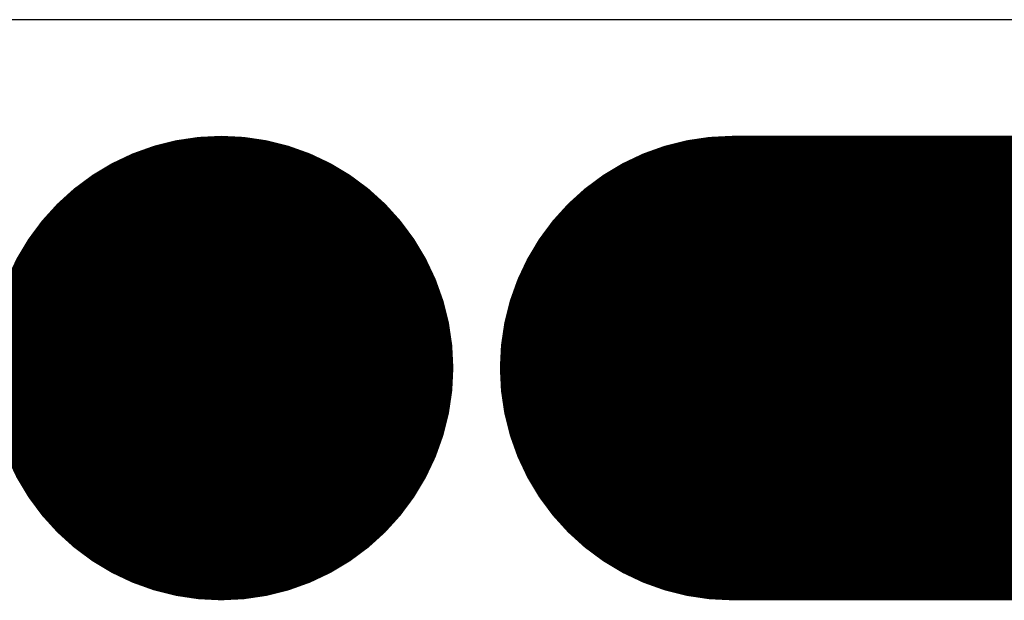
# Model space of a CAD drawing. Header units: millimetres. Extents: x -0.08 to 3.17, y -0.08 to 4.88.
# Tile 149 of 164: x 0.6 to 0.77, y 3.85 to 3.95. Entities that reach past the tile are written whole.
import ezdxf

# ---------------------------------------------------------------- set-up
doc = ezdxf.new("R2010")
doc.units = ezdxf.units.MM
doc.header["$MEASUREMENT"] = 0
for name, color, linetype in [('BottomLayer', 5, 'Continuous'), ('BottomSolder', 6, 'Continuous'), ('Mechanical3', 76, 'Continuous'), ('MidLayer1', 16, 'Continuous'), ('MidLayer2', 76, 'Continuous'), ('PadHoleLayer', 156, 'Continuous'), ('TopLayer', 1, 'Continuous'), ('TopSolder', 216, 'Continuous')]:
    doc.layers.add(name, color=color, linetype=linetype)

msp = doc.modelspace()

# ---------------------------------------------------------------- linework, layer by layer
at = {"layer": 'BottomLayer'}
msp.add_line((2.6828, 3.94882), (0.40775, 3.94882), dxfattribs=at)
at = {"layer": 'BottomSolder', "const_width": 0.004}
msp.add_lwpolyline([(0.63186, 3.88976, 1), (0.63586, 3.88976, 1)], format="xyb", close=True, dxfattribs=at)
at = {"layer": 'Mechanical3', "const_width": 0.07874}
msp.add_lwpolyline([(0.72047, 3.88976), (1.85039, 3.88976)], dxfattribs=at)
at = {"layer": 'Mechanical3', "const_width": 0.03937}
msp.add_lwpolyline([(0.70079, 3.88976, 1), (0.74016, 3.88976, 1)], format="xyb", close=True, dxfattribs=at)
at = {"layer": 'MidLayer1'}
msp.add_line((2.6828, 3.94882), (0.40775, 3.94882), dxfattribs=at)
at = {"layer": 'MidLayer2'}
msp.add_line((2.6828, 3.94882), (0.40775, 3.94882), dxfattribs=at)
at = {"layer": 'PadHoleLayer', "const_width": 0.03937}
msp.add_lwpolyline([(0.61417, 3.88976, 1), (0.65354, 3.88976, 1)], format="xyb", close=True, dxfattribs=at)
at = {"layer": 'TopLayer'}
msp.add_line((2.37065, 3.94882), (0.40775, 3.94882), dxfattribs=at)
at = {"layer": 'TopSolder', "const_width": 0.004}
msp.add_lwpolyline([(0.63186, 3.88976, 1), (0.63586, 3.88976, 1)], format="xyb", close=True, dxfattribs=at)

doc.saveas('drawing.dxf')
